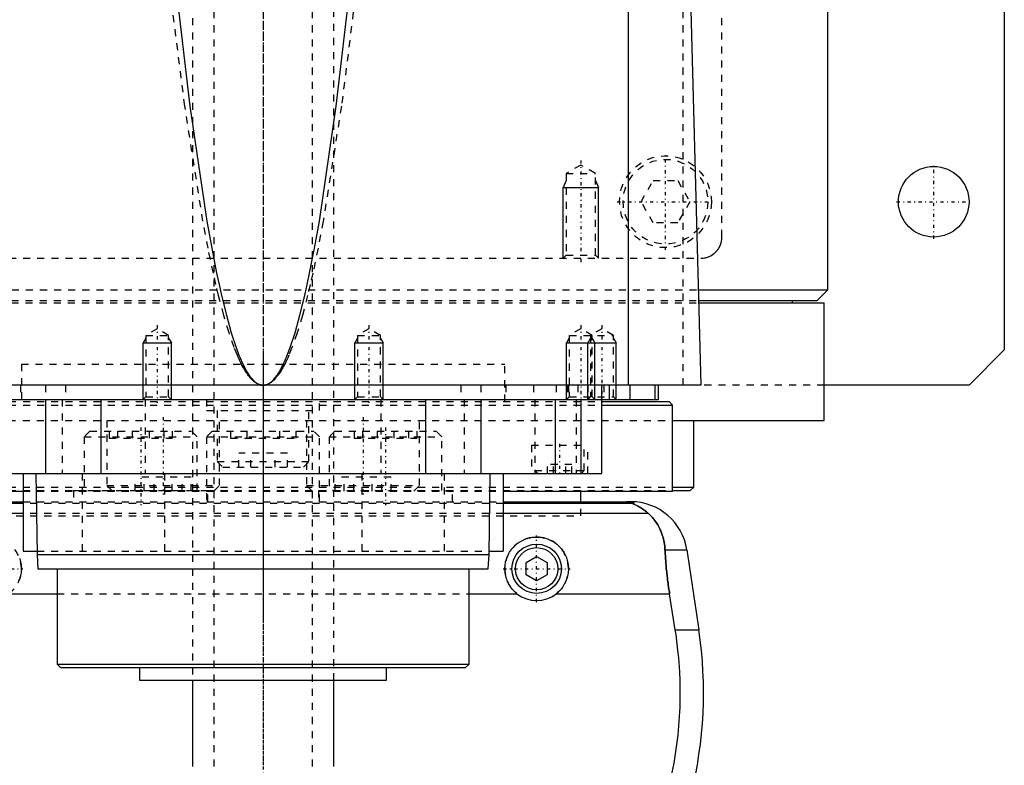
# Model space of a CAD drawing. Extents: x -105 to 105, y -97 to 359.
# Tile 4 of 9: x -34 to 105, y -37 to 68. Entities that reach past the tile are written whole.
import ezdxf

# ---------------------------------------------------------------- set-up
doc = ezdxf.new("R2010")
doc.units = 0
doc.linetypes.add('CENTER', pattern=[1.5, 0.45, -0.5, 0.05, -0.5])
doc.linetypes.add('DASHED', pattern=[2, 1, -1])
for name, color, linetype in [('AM_0', 7, 'CONTINUOUS'), ('AM_10', 7, 'CONTINUOUS'), ('AM_3', 7, 'DASHED'), ('AM_7', 7, 'CENTER')]:
    doc.layers.add(name, color=color, linetype=linetype)

msp = doc.modelspace()

# ---------------------------------------------------------------- linework, layer by layer
at = {"layer": 'AM_0', "color": 7, "linetype": 'CONTINUOUS'}
for p, q in [((105, 311.5), (105, 21.5)), ((80, 30), (80, 291.5)), ((51.74, 16.5), (51.74, 77.05)), ((60.5, 73.35), (62, 16.5)), ((61.61, 30), (80, 30)), ((78.5, 28.5), (80, 30)), ((61.65, 28.5), (78.5, 28.5)), ((61.66, 28.2), (79.5, 28.2)), ((75, 28.2), (75, 28.5)), ((79.5, 11.5), (79.5, 28.2)), ((105, 21.5), (100, 16.5)), ((62, 16.5), (-62, 16.5)), ((48, 4), (48, 16.5)), ((49, 16.5), (49, 14.5)), ((52, 14.5), (52, 16.5)), ((55.47, 16.5), (55.47, 14.5)), ((56, 14.5), (56, 16.5)), ((100, 16.5), (79.5, 16.5)), ((-56, 14.5), (56, 14.5)), ((-30.85, 14.5), (-30.85, 4)), ((-23, 14.5), (-23, 4)), ((-13, 14.5), (-13, 14.5)), ((0, 14.5), (0, 4)), ((13, 14.5), (13, 14.5)), ((23, 14.5), (23, 4)), ((30.85, 14.5), (30.85, 4)), ((41.36, 14.5), (41.36, 4)), ((45, 14.5), (45, 4)), ((48.01, 14.2), (57.5, 14.2)), ((58, 13.7), (57.5, 14.2)), ((48.01, 13.7), (58, 13.7)), ((58, 1.5), (58, 13.7)), ((58.06, 11.5), (79.5, 11.5)), ((61, 2.08), (61, 11.5)), ((-48, 4), (48, 4)), ((-34, 4), (-34, -7)), ((-32.18, 4), (-32, -7.5)), ((32, -7.5), (32.18, 4)), ((34, 4), (34, -7)), ((-58, 1.5), (-34.04, 1.5)), ((34.04, 1.5), (58, 1.5)), ((45, 0), (45, 1.5)), ((58.02, 1.58), (60.5, 1.58)), ((58.04, 2.08), (61, 2.08)), ((60.5, 1.58), (61, 2.08)), ((-52.11, 0), (-34, 0)), ((34, 0), (52.11, 0)), ((-34, -0.25), (-52.38, -0.25)), ((52.38, -0.25), (34, -0.25)), ((-34, -1.69), (-54.6, -1.69)), ((54.6, -1.69), (34, -1.69)), ((56.93, -6.81), (60.02, -6.81)), ((60.02, -6.81), (61.72, -18.16)), ((-34, -7), (-32.01, -7)), ((-32, -7.5), (-31.9, -9.5)), ((-32, -7.5), (32, -7.5)), ((31.9, -9.5), (32, -7.5)), ((32.01, -7), (34, -7)), ((37.25, -8.63), (38.75, -7.77)), ((38.75, -7.77), (40.25, -8.63)), ((-31.9, -9.5), (31.9, -9.5)), ((-29.18, -9.5), (-29.18, -23)), ((29.18, -23), (29.18, -9.5)), ((37.25, -10.37), (37.25, -8.63)), ((40.25, -8.63), (40.25, -10.37)), ((38.75, -11.23), (37.25, -10.37)), ((40.25, -10.37), (38.75, -11.23)), ((-35.96, -13.03), (-29.18, -13.03)), ((29.18, -13.03), (35.96, -13.03)), ((41.54, -13.03), (57.58, -13.03)), ((58.39, -18.16), (57.58, -13.03)), ((58.39, -18.16), (61.72, -18.16)), ((-29.18, -23), (-28.68, -23.5)), ((-29.18, -23), (29.18, -23)), ((-28.68, -23.5), (28.68, -23.5)), ((-17.5, -23.5), (-17.5, -25.3)), ((17.5, -25.3), (17.5, -23.5)), ((28.68, -23.5), (29.18, -23)), ((-17.5, -25.3), (17.5, -25.3)), ((-10, -25.3), (-10, -37.5)), ((10, -37.5), (10, -25.3))]:
    msp.add_line(p, q, dxfattribs=at)
for points in [[(-12.4, 73.35, 0), (-10.36, 56.04, 0), (-7.97, 39.77, 0), (-7.28, 35.91, 0), (-6.59, 32.39, 0), (-6.24, 30.76, 0), (-5.9, 29.22, 0), (-5.21, 26.41, 0), (-4.52, 23.94, 0), (-3.82, 21.83, 0), (-3.42, 20.76, 0), (-3.3, 20.48, 0), (-3.19, 20.2, 0), (-3.13, 20.07, 0), (-3.07, 19.94, 0), (-2.95, 19.68, 0), (-2.84, 19.44, 0), (-2.72, 19.2, 0), (-2.61, 18.98, 0), (-2.49, 18.76, 0), (-2.43, 18.66, 0), (-2.38, 18.56, 0), (-2.26, 18.36, 0), (-2.14, 18.18, 0), (-2.09, 18.09, 0), (-2.03, 18, 0), (-1.91, 17.83, 0), (-1.8, 17.68, 0), (-1.74, 17.6, 0), (-1.68, 17.53, 0), (-1.56, 17.39, 0), (-1.45, 17.27, 0), (-1.33, 17.15, 0), (-1.22, 17.04, 0), (-1.1, 16.94, 0), (-1.04, 16.9, 0), (-0.99, 16.85, 0), (-0.87, 16.78, 0), (-0.75, 16.71, 0), (-0.64, 16.65, 0), (-0.57, 16.62, 0), (-0.55, 16.61, 0), (-0.53, 16.6, 0), (-0.52, 16.6, 0), (-0.51, 16.6, 0), (-0.49, 16.59, 0), (-0.47, 16.58, 0), (-0.45, 16.58, 0), (-0.43, 16.57, 0), (-0.42, 16.56, 0), (-0.41, 16.56, 0), (-0.4, 16.56, 0), (-0.38, 16.55, 0), (-0.36, 16.55, 0), (-0.35, 16.54, 0), (-0.34, 16.54, 0), (-0.32, 16.54, 0), (-0.3, 16.53, 0), (-0.29, 16.53, 0), (-0.28, 16.53, 0), (-0.26, 16.52, 0), (-0.24, 16.52, 0), (-0.22, 16.52, 0), (-0.2, 16.51, 0), (-0.18, 16.51, 0), (-0.17, 16.51, 0), (-0.16, 16.51, 0), (-0.14, 16.51, 0), (-0.13, 16.51, 0), (-0.11, 16.5, 0), (-0.09, 16.5, 0), (-0.07, 16.5, 0), (-0.06, 16.5, 0), (-0.05, 16.5, 0), (-0.03, 16.5, 0), (-0.01, 16.5, 0), (0, 16.5, 0)], [(0, 16.5, 0), (0.01, 16.5, 0), (0.03, 16.5, 0), (0.05, 16.5, 0), (0.06, 16.5, 0), (0.07, 16.5, 0), (0.09, 16.5, 0), (0.11, 16.5, 0), (0.13, 16.51, 0), (0.14, 16.51, 0), (0.16, 16.51, 0), (0.17, 16.51, 0), (0.18, 16.51, 0), (0.2, 16.51, 0), (0.22, 16.52, 0), (0.24, 16.52, 0), (0.26, 16.52, 0), (0.28, 16.53, 0), (0.29, 16.53, 0), (0.3, 16.53, 0), (0.32, 16.54, 0), (0.34, 16.54, 0), (0.35, 16.54, 0), (0.36, 16.55, 0), (0.38, 16.55, 0), (0.4, 16.56, 0), (0.41, 16.56, 0), (0.42, 16.56, 0), (0.43, 16.57, 0), (0.45, 16.58, 0), (0.47, 16.58, 0), (0.49, 16.59, 0), (0.51, 16.6, 0), (0.52, 16.6, 0), (0.53, 16.6, 0), (0.55, 16.61, 0), (0.57, 16.62, 0), (0.59, 16.63, 0), (0.61, 16.63, 0), (0.63, 16.64, 0), (0.64, 16.65, 0), (0.65, 16.65, 0), (0.67, 16.66, 0), (0.69, 16.67, 0), (0.75, 16.71, 0), (0.87, 16.78, 0), (0.99, 16.85, 0), (1.04, 16.9, 0), (1.1, 16.94, 0), (1.22, 17.04, 0), (1.33, 17.15, 0), (1.45, 17.27, 0), (1.56, 17.39, 0), (1.68, 17.53, 0), (1.74, 17.6, 0), (1.8, 17.68, 0), (1.91, 17.83, 0), (2.03, 18, 0), (2.09, 18.09, 0), (2.14, 18.18, 0), (2.26, 18.36, 0), (2.38, 18.56, 0), (2.43, 18.66, 0), (2.49, 18.76, 0), (2.61, 18.98, 0), (2.72, 19.2, 0), (2.84, 19.44, 0), (2.95, 19.68, 0), (3.07, 19.94, 0), (3.13, 20.07, 0), (3.19, 20.2, 0), (3.3, 20.48, 0), (3.42, 20.76, 0), (3.82, 21.83, 0), (4.52, 23.94, 0), (5.21, 26.41, 0), (5.9, 29.22, 0), (6.24, 30.76, 0), (6.59, 32.39, 0), (7.28, 35.91, 0), (7.97, 39.77, 0), (10.36, 56.04, 0), (12.4, 73.35, 0)], [(52.38, -0.25, 0), (52.39, -0.25, 0), (52.41, -0.23, 0), (52.43, -0.22, 0), (52.44, -0.21, 0), (52.44, -0.2, 0), (52.45, -0.19, 0), (52.45, -0.17, 0), (52.45, -0.16, 0), (52.45, -0.14, 0), (52.43, -0.13, 0), (52.42, -0.12, 0), (52.41, -0.11, 0), (52.39, -0.1, 0), (52.35, -0.08, 0), (52.3, -0.07, 0), (52.23, -0.05, 0), (52.19, -0.04, 0), (52.17, -0.04, 0), (52.16, -0.04, 0), (52.15, -0.04, 0), (52.15, -0.04, 0), (52.13, -0.04, 0), (52.11, -0.03, 0), (52.1, -0.03, 0), (52.1, -0.03, 0), (52.08, -0.03, 0), (52.06, -0.03, 0), (52.05, -0.03, 0), (52.04, -0.02, 0), (52.01, -0.02, 0), (51.99, -0.02, 0), (51.96, -0.02, 0), (51.93, -0.01, 0), (51.91, -0.01, 0), (51.89, -0.01, 0), (51.87, -0.01, 0), (51.84, -0.01, 0), (51.82, -0.01, 0), (51.82, -0.01, 0), (51.81, -0.01, 0), (51.81, -0.01, 0), (51.8, -0.01, 0), (51.8, -0.01, 0), (51.79, -0.01, 0), (51.78, -0.01, 0), (51.78, -0.01, 0), (51.77, -0.01, 0), (51.77, -0.01, 0), (51.76, -0.01, 0), (51.76, 0, 0), (51.75, 0, 0), (51.74, 0, 0), (51.73, 0, 0), (51.73, 0, 0), (51.72, 0, 0), (51.72, 0, 0), (51.71, 0, 0), (51.7, 0, 0), (51.7, 0, 0), (51.69, 0, 0), (51.68, 0, 0), (51.68, 0, 0), (51.67, 0, 0), (51.67, 0, 0), (51.66, 0, 0), (51.65, 0, 0), (51.65, 0, 0), (51.64, 0, 0), (51.63, 0, 0), (51.63, 0, 0), (51.62, 0, 0), (51.61, 0, 0), (51.6, 0, 0), (51.6, 0, 0), (51.59, 0, 0), (51.58, 0, 0), (51.57, 0, 0), (51.57, 0, 0), (51.56, 0, 0), (51.55, 0, 0), (51.54, 0, 0), (51.53, 0, 0), (51.53, 0, 0), (51.52, 0, 0), (51.52, 0, 0), (51.51, 0, 0), (51.5, 0, 0), (51.49, 0, 0)], [(54.6, -1.69, 0), (54.51, -1.61, 0), (54.32, -1.45, 0), (54.14, -1.31, 0), (54.06, -1.24, 0), (53.97, -1.17, 0), (53.8, -1.05, 0), (53.63, -0.94, 0), (53.48, -0.84, 0), (53.33, -0.75, 0), (53.18, -0.67, 0), (53.12, -0.63, 0), (53.05, -0.59, 0), (52.93, -0.53, 0), (52.81, -0.48, 0), (52.7, -0.42, 0), (52.64, -0.4, 0), (52.63, -0.39, 0), (52.61, -0.38, 0), (52.6, -0.38, 0), (52.6, -0.37, 0), (52.58, -0.37, 0), (52.57, -0.36, 0), (52.55, -0.35, 0), (52.54, -0.35, 0), (52.52, -0.34, 0), (52.52, -0.34, 0), (52.51, -0.33, 0), (52.5, -0.33, 0), (52.48, -0.32, 0), (52.48, -0.32, 0), (52.47, -0.32, 0), (52.46, -0.31, 0), (52.45, -0.31, 0), (52.44, -0.3, 0), (52.44, -0.3, 0), (52.43, -0.3, 0), (52.42, -0.29, 0), (52.41, -0.29, 0), (52.4, -0.28, 0), (52.4, -0.28, 0), (52.39, -0.28, 0), (52.39, -0.28, 0), (52.39, -0.27, 0), (52.38, -0.27, 0), (52.38, -0.27, 0), (52.38, -0.26, 0), (52.38, -0.26, 0), (52.38, -0.26, 0), (52.38, -0.26, 0), (52.38, -0.26, 0), (52.38, -0.25, 0), (52.38, -0.25, 0)], [(56.93, -6.81, 0), (56.92, -6.65, 0), (56.89, -6.32, 0), (56.85, -5.99, 0), (56.82, -5.83, 0), (56.8, -5.66, 0), (56.73, -5.34, 0), (56.65, -5.03, 0), (56.55, -4.72, 0), (56.45, -4.42, 0), (56.33, -4.12, 0), (56.27, -3.97, 0), (56.2, -3.83, 0), (56.06, -3.55, 0), (55.9, -3.27, 0), (55.73, -3, 0), (55.55, -2.74, 0), (55.36, -2.49, 0), (55.26, -2.37, 0), (55.16, -2.25, 0), (54.94, -2.02, 0), (54.72, -1.8, 0), (54.6, -1.69, 0)], [(35.96, -13.03, 0), (35.88, -12.97, 0), (35.73, -12.83, 0), (35.58, -12.69, 0), (35.51, -12.62, 0), (35.44, -12.55, 0), (35.3, -12.39, 0), (35.17, -12.23, 0), (35.05, -12.06, 0), (34.93, -11.89, 0), (34.83, -11.7, 0), (34.78, -11.61, 0), (34.73, -11.52, 0), (34.64, -11.32, 0), (34.55, -11.13, 0), (34.48, -10.93, 0), (34.42, -10.73, 0), (34.37, -10.52, 0), (34.35, -10.42, 0), (34.32, -10.32, 0), (34.29, -10.11, 0), (34.27, -9.91, 0), (34.26, -9.81, 0), (34.25, -9.71, 0), (34.25, -9.51, 0), (34.25, -9.31, 0), (34.26, -9.21, 0), (34.27, -9.11, 0), (34.29, -8.91, 0), (34.32, -8.7, 0), (34.36, -8.5, 0), (34.41, -8.3, 0), (34.47, -8.1, 0), (34.51, -8.01, 0), (34.54, -7.91, 0), (34.62, -7.72, 0), (34.7, -7.53, 0), (34.8, -7.34, 0), (34.9, -7.17, 0), (35.01, -6.99, 0), (35.07, -6.91, 0), (35.13, -6.83, 0), (35.25, -6.67, 0), (35.38, -6.52, 0), (35.52, -6.37, 0), (35.66, -6.23, 0), (35.8, -6.1, 0), (35.88, -6.03, 0), (35.96, -5.97, 0), (36.12, -5.85, 0), (36.29, -5.73, 0), (36.47, -5.62, 0), (36.65, -5.52, 0), (36.83, -5.43, 0), (36.93, -5.38, 0), (37.03, -5.34, 0), (37.22, -5.27, 0), (37.42, -5.2, 0), (37.63, -5.14, 0), (37.83, -5.1, 0), (38.04, -5.06, 0), (38.14, -5.04, 0), (38.24, -5.03, 0), (38.45, -5.01, 0), (38.65, -5, 0), (38.75, -5, 0), (38.85, -5, 0), (39.05, -5.01, 0), (39.26, -5.03, 0), (39.36, -5.04, 0), (39.46, -5.06, 0), (39.67, -5.1, 0), (39.87, -5.14, 0), (40.08, -5.2, 0), (40.28, -5.27, 0), (40.47, -5.34, 0), (40.57, -5.38, 0), (40.67, -5.43, 0), (40.85, -5.52, 0), (41.03, -5.62, 0), (41.21, -5.73, 0), (41.38, -5.85, 0), (41.54, -5.97, 0), (41.62, -6.03, 0), (41.7, -6.1, 0), (41.84, -6.23, 0), (41.98, -6.37, 0), (42.12, -6.52, 0), (42.25, -6.67, 0), (42.37, -6.83, 0), (42.43, -6.91, 0), (42.49, -6.99, 0), (42.6, -7.17, 0), (42.7, -7.34, 0), (42.8, -7.53, 0), (42.88, -7.72, 0), (42.96, -7.91, 0), (42.99, -8.01, 0), (43.03, -8.1, 0), (43.09, -8.3, 0), (43.14, -8.5, 0), (43.18, -8.7, 0), (43.21, -8.91, 0), (43.23, -9.11, 0), (43.24, -9.21, 0), (43.25, -9.31, 0), (43.25, -9.51, 0), (43.25, -9.71, 0), (43.24, -9.81, 0), (43.23, -9.91, 0), (43.21, -10.11, 0), (43.18, -10.32, 0), (43.15, -10.42, 0), (43.13, -10.52, 0), (43.08, -10.73, 0), (43.02, -10.93, 0), (42.95, -11.13, 0), (42.86, -11.32, 0), (42.77, -11.52, 0), (42.72, -11.61, 0), (42.67, -11.7, 0), (42.57, -11.89, 0), (42.45, -12.06, 0), (42.33, -12.23, 0), (42.2, -12.39, 0), (42.06, -12.55, 0), (41.99, -12.62, 0), (41.92, -12.69, 0), (41.77, -12.83, 0), (41.62, -12.97, 0), (41.54, -13.03, 0)], [(57.58, -13.03, 0), (57.55, -12.86, 0), (57.5, -12.52, 0), (57.45, -12.18, 0), (57.43, -12.01, 0), (57.4, -11.84, 0), (57.36, -11.5, 0), (57.31, -11.15, 0), (57.27, -10.81, 0), (57.23, -10.46, 0), (57.19, -10.12, 0), (57.17, -9.94, 0), (57.15, -9.77, 0), (57.12, -9.42, 0), (57.09, -9.07, 0), (57.06, -8.72, 0), (57.03, -8.37, 0), (57, -8.03, 0), (56.99, -7.85, 0), (56.98, -7.68, 0), (56.96, -7.33, 0), (56.94, -6.99, 0), (56.93, -6.81, 0)], [(-34.51, -8.01, 0), (-34.47, -8.1, 0), (-34.41, -8.3, 0), (-34.36, -8.5, 0), (-34.32, -8.7, 0), (-34.29, -8.91, 0), (-34.27, -9.11, 0), (-34.26, -9.21, 0), (-34.25, -9.31, 0), (-34.25, -9.51, 0), (-34.25, -9.71, 0), (-34.26, -9.81, 0), (-34.27, -9.91, 0), (-34.29, -10.11, 0), (-34.32, -10.32, 0), (-34.35, -10.42, 0), (-34.37, -10.52, 0), (-34.42, -10.73, 0), (-34.48, -10.93, 0), (-34.55, -11.13, 0)], [(57.2, -41.62, 0), (57.37, -40.98, 0), (57.68, -39.69, 0), (57.96, -38.38, 0), (58.09, -37.72, 0), (58.21, -37.05, 0), (58.43, -35.73, 0), (58.62, -34.4, 0), (58.78, -33.07, 0), (58.9, -31.75, 0), (58.99, -30.44, 0), (59.03, -29.79, 0), (59.06, -29.15, 0), (59.09, -27.88, 0), (59.09, -26.64, 0), (59.07, -25.38, 0), (59.02, -24.1, 0), (58.94, -22.8, 0), (58.88, -22.14, 0), (58.82, -21.48, 0), (58.67, -20.16, 0), (58.5, -18.82, 0), (58.39, -18.16, 0)]]:
    msp.add_polyline3d(points, dxfattribs=at)
for centre, radius in [((95, 42.5), 5), ((38.75, -9.5), 3.5), ((38.75, -9.5), 3)]:
    msp.add_circle(centre, radius, dxfattribs=at)
for centre, radius, start, end in [((52.11, -8), 8, 8.533, 90), ((38.75, -9.5), 4.5, 231.7104, 308.2896), ((2.39, -27.06), 60, 345.9622, 8.533)]:
    msp.add_arc(centre, radius, start, end, dxfattribs=at)
at = {"layer": 'AM_10', "color": 7, "linetype": 'CONTINUOUS'}
for p, q in [((42.93, 45.5), (42.5, 44.5)), ((47.07, 45.5), (47.5, 44.5)), ((42.5, 34.5), (42.5, 44.5)), ((42.5, 44.5), (47.5, 44.5)), ((47.5, 34.5), (47.5, 44.5)), ((-16.62, 23.16), (-17, 22.5)), ((-17, 14.5), (-17, 22.5)), ((-17, 22.5), (-13, 22.5)), ((-13.38, 23.16), (-13, 22.5)), ((-13, 14.5), (-13, 22.5)), ((13.38, 23.16), (13, 22.5)), ((13, 14.5), (13, 22.5)), ((13, 22.5), (17, 22.5)), ((16.62, 23.16), (17, 22.5)), ((17, 14.5), (17, 22.5)), ((43.38, 23.16), (43, 22.5)), ((43, 14.5), (43, 22.5)), ((43, 22.5), (50, 22.5)), ((46.38, 23.16), (46, 22.5)), ((46, 14.5), (46, 22.5)), ((46.62, 23.16), (47, 22.5)), ((47, 14.5), (47, 22.5)), ((49.62, 23.16), (50, 22.5)), ((50, 14.5), (50, 22.5))]:
    msp.add_line(p, q, dxfattribs=at)
at = {"layer": 'AM_3', "color": 6, "linetype": 'DASHED'}
for p, q in [((-7, 307.5), (-7, -77.5)), ((7, -77.5), (7, 307.5)), ((65, 37.5), (65, 292.5)), ((-10, 212.5), (-10, -25.3)), ((10, -25.3), (10, 212.5)), ((59.5, 16.5), (59.5, 75.49)), ((45, 47.69), (42.93, 46.5)), ((47.07, 46.5), (45, 47.69)), ((42.93, 46.5), (42.93, 34.93)), ((42.93, 46.5), (47.07, 46.5)), ((47.07, 34.93), (47.07, 46.5)), ((53.54, 42.5), (55.27, 45.5)), ((55.27, 45.5), (58.73, 45.5)), ((58.73, 45.5), (60.46, 42.5)), ((55.27, 39.5), (53.54, 42.5)), ((60.46, 42.5), (58.73, 39.5)), ((58.73, 39.5), (55.27, 39.5)), ((42.93, 34.93), (42.5, 34.5)), ((42.93, 34.93), (47.07, 34.93)), ((47.5, 34.5), (47.07, 34.93)), ((-62, 34.5), (62, 34.5)), ((-61.61, 30), (61.61, 30)), ((-61.66, 28.2), (61.66, 28.2)), ((-61.65, 28.5), (61.65, 28.5)), ((-15, 24.5), (-16.62, 23.56)), ((-13.38, 23.56), (-15, 24.5)), ((15, 24.5), (13.38, 23.56)), ((16.62, 23.56), (15, 24.5)), ((45, 24.5), (43.38, 23.56)), ((46.62, 23.56), (45, 24.5)), ((48, 24.5), (46.38, 23.56)), ((49.62, 23.56), (48, 24.5)), ((-16.62, 23.56), (-16.62, 14.88)), ((-16.62, 23.56), (-13.38, 23.56)), ((-13.38, 14.88), (-13.38, 23.56)), ((13.38, 23.56), (13.38, 14.88)), ((13.38, 23.56), (16.62, 23.56)), ((16.62, 14.88), (16.62, 23.56)), ((43.38, 23.56), (43.38, 14.88)), ((43.38, 23.56), (49.62, 23.56)), ((46.38, 23.56), (46.38, 14.88)), ((46.62, 14.88), (46.62, 23.56)), ((49.62, 14.88), (49.62, 23.56)), ((-34.25, 19.5), (34.25, 19.5)), ((-34.25, 19.5), (-34.25, 14.2)), ((-34.25, 19.5), (0, 19.5)), ((34.25, 14.2), (34.25, 19.5)), ((79.5, 16.5), (-79.5, 16.5)), ((-34.38, 16.5), (-34.38, 14.5)), ((-30.84, 16.5), (-30.84, 14.5)), ((-28, 16.5), (-28, 14.5)), ((28, 16.5), (28, 14.5)), ((30.84, 16.5), (30.84, 14.5)), ((34.38, 16.5), (34.38, 14.5)), ((38.29, 16.5), (38.29, 14.5)), ((41.5, 16.5), (41.5, 14.5)), ((43.09, 16.5), (43.09, 14.5)), ((43.24, 16.5), (43.24, 14.5)), ((44.59, 16.5), (44.59, 14.5)), ((46, 16.5), (46, 14.5)), ((48.25, 16.5), (48.25, 14.5)), ((-48.01, 14.2), (48.01, 14.2)), ((-28.48, 14.5), (-28.48, 4)), ((-16.62, 14.88), (-17, 14.5)), ((-16.7, 14.5), (-16.7, 4)), ((-16.62, 14.88), (-13.38, 14.88)), ((-13, 14.5), (-13.38, 14.88)), ((-8, 14.5), (-8, 12.9)), ((8, 12.9), (8, 14.5)), ((13.38, 14.88), (13, 14.5)), ((13.38, 14.88), (16.62, 14.88)), ((17, 14.5), (16.62, 14.88)), ((16.7, 14.5), (16.7, 4)), ((28.48, 14.5), (28.48, 4)), ((38.5, 14.5), (38.5, 4)), ((43.38, 14.88), (43, 14.5)), ((43.38, 14.88), (49.62, 14.88)), ((44.34, 14.5), (44.34, 4)), ((46.38, 14.88), (46, 14.5)), ((47, 14.5), (46.62, 14.88)), ((50, 14.5), (49.62, 14.88)), ((-48.01, 13.7), (48.01, 13.7)), ((-8, 12.9), (8, 12.9)), ((-6.5, 12.9), (-6.5, 5.7)), ((6.5, 5.7), (6.5, 12.9)), ((-58.06, 11.5), (58.06, 11.5)), ((-22.16, 11.5), (-22.16, 2.3)), ((-6.16, 2.3), (-6.16, 11.5)), ((6.16, 11.5), (6.16, 2.3)), ((22.16, 2.3), (22.16, 11.5)), ((-24.54, 10), (-25.34, 9.2)), ((-24.54, 10), (-10.14, 10)), ((-21.8, 10), (-21.8, 9)), ((-20.61, 10), (-20.61, 9)), ((-18.54, 10), (-18.54, 9)), ((-16.15, 10), (-16.15, 9)), ((-14.07, 10), (-14.07, 9)), ((-12.88, 10), (-12.88, 9)), ((-9.34, 9.2), (-10.14, 10)), ((-7.2, 10), (-8, 9.2)), ((-7.2, 10), (7.2, 10)), ((-4.62, 10), (-4.62, 9)), ((-2.31, 10), (-2.31, 9)), ((2.31, 10), (2.31, 9)), ((4.62, 10), (4.62, 9)), ((8, 9.2), (7.2, 10)), ((10.14, 10), (9.34, 9.2)), ((10.14, 10), (24.54, 10)), ((12.88, 10), (12.88, 9)), ((14.07, 10), (14.07, 9)), ((16.15, 10), (16.15, 9)), ((18.54, 10), (18.54, 9)), ((20.61, 10), (20.61, 9)), ((21.8, 10), (21.8, 9)), ((25.34, 9.2), (24.54, 10)), ((-25.34, 9.2), (-25.34, 1.6)), ((-25.34, 9.2), (-9.34, 9.2)), ((-21.8, 9), (-12.88, 9)), ((-9.34, 1.6), (-9.34, 9.2)), ((-8, 9.2), (-8, 0)), ((-8, 9.2), (8, 9.2)), ((-4.62, 9), (4.62, 9)), ((8, 0), (8, 9.2)), ((9.34, 9.2), (9.34, 1.6)), ((9.34, 9.2), (25.34, 9.2)), ((12.88, 9), (21.8, 9)), ((25.34, 1.6), (25.34, 9.2)), ((38, 8), (38, 4)), ((38, 8), (46, 8)), ((45.5, 4.4), (45.5, 8)), ((46, 4), (46, 8)), ((-6.5, 5.7), (-5.7, 4.9)), ((-6.5, 5.7), (6.5, 5.7)), ((-3.46, 4.9), (-3.46, 6.9)), ((3.46, 6.9), (-3.46, 6.9)), ((-1.73, 4.9), (-1.73, 6.9)), ((1.73, 4.9), (1.73, 6.9)), ((3.46, 4.9), (3.46, 6.9)), ((5.7, 4.9), (6.5, 5.7)), ((-5.7, 4.9), (5.7, 4.9)), ((38.5, 4.4), (38.9, 4)), ((38.5, 4.4), (45.5, 4.4)), ((40.27, 4), (40.27, 5.25)), ((43.73, 5.25), (40.27, 5.25)), ((41.13, 4), (41.13, 5.25)), ((42.87, 4), (42.87, 5.25)), ((43.73, 4), (43.73, 5.25)), ((45.1, 4), (45.5, 4.4)), ((-25.65, 4), (-25.65, -7)), ((-18.12, 1.5), (-18.12, 3.5)), ((-10.19, 3.5), (-18.12, 3.5)), ((-16.83, 1.5), (-16.83, 3.5)), ((-15.44, 1.5), (-15.44, 3.5)), ((-13.98, 4), (-13.98, -7)), ((-12.87, 1.5), (-12.87, 3.5)), ((-11.48, 1.5), (-11.48, 3.5)), ((-10.19, 1.5), (-10.19, 3.5)), ((10.19, 1.5), (10.19, 3.5)), ((18.12, 3.5), (10.19, 3.5)), ((11.48, 1.5), (11.48, 3.5)), ((12.87, 1.5), (12.87, 3.5)), ((13.98, 4), (13.98, -7)), ((15.44, 1.5), (15.44, 3.5)), ((16.83, 1.5), (16.83, 3.5)), ((18.12, 1.5), (18.12, 3.5)), ((25.65, 4), (25.65, -7)), ((-58.04, 2.08), (58.04, 2.08)), ((-58.02, 1.58), (58.02, 1.58)), ((-34.04, 1.5), (34.04, 1.5)), ((-26.84, 1.6), (-26.84, 0)), ((-26.84, 1.6), (-7.84, 1.6)), ((-22.16, 2.3), (-21.36, 1.5)), ((-22.16, 2.3), (-6.16, 2.3)), ((-17.73, 1.5), (-17.73, 1.6)), ((-12.26, 1.6), (-12.26, 1.5)), ((-7.84, 0), (-7.84, 1.6)), ((-6.96, 1.5), (-6.16, 2.3)), ((6.16, 2.3), (6.96, 1.5)), ((6.16, 2.3), (22.16, 2.3)), ((7.84, 1.6), (7.84, 0)), ((7.84, 1.6), (26.84, 1.6)), ((12.26, 1.5), (12.26, 1.6)), ((17.73, 1.6), (17.73, 1.5)), ((21.36, 1.5), (22.16, 2.3)), ((26.84, 0), (26.84, 1.6)), ((45, 1.5), (45, 1.58)), ((-34, 0), (34, 0)), ((45, -2), (45, 0)), ((34, -0.25), (-34, -0.25)), ((-45, -2), (45, -2)), ((-45, -2), (45, -2)), ((34, -1.69), (-34, -1.69)), ((-32.01, -7), (32.01, -7)), ((-29.18, -13.03), (29.18, -13.03))]:
    msp.add_line(p, q, dxfattribs=at)
for points in [[(0, 16.5, 0), (-0.01, 16.5, 0), (-0.03, 16.5, 0), (-0.05, 16.5, 0), (-0.06, 16.5, 0), (-0.07, 16.5, 0), (-0.09, 16.5, 0), (-0.11, 16.5, 0), (-0.13, 16.51, 0), (-0.15, 16.51, 0), (-0.18, 16.51, 0), (-0.19, 16.51, 0), (-0.2, 16.51, 0), (-0.22, 16.51, 0), (-0.24, 16.52, 0), (-0.26, 16.52, 0), (-0.28, 16.52, 0), (-0.3, 16.53, 0), (-0.31, 16.53, 0), (-0.32, 16.53, 0), (-0.34, 16.54, 0), (-0.36, 16.54, 0), (-0.37, 16.54, 0), (-0.38, 16.55, 0), (-0.4, 16.55, 0), (-0.42, 16.56, 0), (-0.43, 16.56, 0), (-0.44, 16.56, 0), (-0.46, 16.57, 0), (-0.49, 16.58, 0), (-0.51, 16.58, 0), (-0.53, 16.59, 0), (-0.55, 16.6, 0), (-0.56, 16.6, 0), (-0.57, 16.6, 0), (-0.59, 16.61, 0), (-0.61, 16.62, 0), (-0.68, 16.65, 0), (-0.81, 16.71, 0), (-0.93, 16.78, 0), (-1.05, 16.85, 0), (-1.12, 16.9, 0), (-1.18, 16.94, 0), (-1.3, 17.04, 0), (-1.43, 17.15, 0), (-1.55, 17.26, 0), (-1.67, 17.39, 0), (-1.8, 17.53, 0), (-1.86, 17.6, 0), (-1.92, 17.68, 0), (-2.05, 17.83, 0), (-2.17, 18, 0), (-2.23, 18.09, 0), (-2.29, 18.17, 0), (-2.42, 18.36, 0), (-2.54, 18.56, 0), (-2.6, 18.66, 0), (-2.66, 18.76, 0), (-2.79, 18.98, 0), (-2.91, 19.2, 0), (-3.04, 19.44, 0), (-3.16, 19.68, 0), (-3.28, 19.94, 0), (-3.35, 20.07, 0), (-3.41, 20.2, 0), (-3.53, 20.47, 0), (-3.65, 20.76, 0), (-4.09, 21.83, 0), (-4.83, 23.94, 0), (-5.57, 26.4, 0), (-6.31, 29.22, 0), (-6.68, 30.76, 0), (-7.05, 32.38, 0), (-7.79, 35.9, 0), (-8.52, 39.76, 0), (-11.09, 56.03, 0), (-13.28, 73.35, 0)], [(13.28, 73.35, 0), (11.09, 56.03, 0), (8.52, 39.76, 0), (7.79, 35.9, 0), (7.05, 32.38, 0), (6.68, 30.76, 0), (6.31, 29.22, 0), (5.57, 26.4, 0), (4.83, 23.94, 0), (4.09, 21.83, 0), (3.65, 20.76, 0), (3.53, 20.47, 0), (3.41, 20.2, 0), (3.35, 20.07, 0), (3.28, 19.94, 0), (3.16, 19.68, 0), (3.04, 19.44, 0), (2.91, 19.2, 0), (2.79, 18.98, 0), (2.66, 18.76, 0), (2.6, 18.66, 0), (2.54, 18.56, 0), (2.42, 18.36, 0), (2.29, 18.17, 0), (2.23, 18.09, 0), (2.17, 18, 0), (2.05, 17.83, 0), (1.92, 17.68, 0), (1.86, 17.6, 0), (1.8, 17.53, 0), (1.67, 17.39, 0), (1.55, 17.26, 0), (1.43, 17.15, 0), (1.3, 17.04, 0), (1.18, 16.94, 0), (1.12, 16.9, 0), (1.05, 16.85, 0), (0.93, 16.78, 0), (0.81, 16.71, 0), (0.68, 16.65, 0), (0.56, 16.6, 0), (0.49, 16.58, 0), (0.46, 16.57, 0), (0.44, 16.56, 0), (0.43, 16.56, 0), (0.42, 16.56, 0), (0.4, 16.55, 0), (0.38, 16.55, 0), (0.37, 16.54, 0), (0.36, 16.54, 0), (0.34, 16.54, 0), (0.32, 16.53, 0), (0.31, 16.53, 0), (0.3, 16.53, 0), (0.28, 16.52, 0), (0.26, 16.52, 0), (0.24, 16.52, 0), (0.22, 16.51, 0), (0.2, 16.51, 0), (0.19, 16.51, 0), (0.18, 16.51, 0), (0.15, 16.51, 0), (0.13, 16.51, 0), (0.11, 16.5, 0), (0.09, 16.5, 0), (0.07, 16.5, 0), (0.06, 16.5, 0), (0.05, 16.5, 0), (0.03, 16.5, 0), (0.01, 16.5, 0), (0, 16.5, 0)], [(62, 34.5, 0), (62.11, 34.5, 0), (62.32, 34.52, 0), (62.54, 34.55, 0), (62.65, 34.57, 0), (62.76, 34.6, 0), (62.98, 34.67, 0), (63.2, 34.75, 0), (63.41, 34.85, 0), (63.62, 34.97, 0), (63.82, 35.11, 0), (63.91, 35.19, 0), (64, 35.27, 0), (64.11, 35.37, 0), (64.14, 35.4, 0), (64.17, 35.43, 0), (64.18, 35.44, 0), (64.2, 35.46, 0), (64.23, 35.49, 0), (64.25, 35.52, 0), (64.28, 35.55, 0), (64.31, 35.58, 0), (64.34, 35.62, 0), (64.35, 35.63, 0), (64.36, 35.65, 0), (64.39, 35.69, 0), (64.42, 35.72, 0), (64.44, 35.76, 0), (64.47, 35.8, 0), (64.49, 35.83, 0), (64.51, 35.85, 0), (64.52, 35.87, 0), (64.55, 35.91, 0), (64.57, 35.95, 0), (64.6, 36, 0), (64.62, 36.04, 0), (64.64, 36.08, 0), (64.65, 36.1, 0), (64.67, 36.12, 0), (64.69, 36.17, 0), (64.71, 36.22, 0), (64.73, 36.26, 0), (64.75, 36.31, 0), (64.77, 36.36, 0), (64.78, 36.38, 0), (64.79, 36.4, 0), (64.81, 36.45, 0), (64.83, 36.5, 0), (64.84, 36.53, 0), (64.85, 36.55, 0), (64.86, 36.6, 0), (64.88, 36.65, 0), (64.89, 36.68, 0), (64.89, 36.71, 0), (64.91, 36.76, 0), (64.92, 36.81, 0), (64.93, 36.87, 0), (64.94, 36.92, 0), (64.95, 36.97, 0), (64.96, 37, 0), (64.96, 37.03, 0), (64.97, 37.08, 0), (64.98, 37.14, 0), (64.98, 37.19, 0), (64.99, 37.25, 0), (64.99, 37.3, 0), (65, 37.33, 0), (65, 37.36, 0), (65, 37.42, 0), (65, 37.47, 0), (65, 37.5, 0)], [(51.49, 0, 0), (51.5, 0, 0), (51.51, 0, 0), (51.52, 0, 0), (51.52, 0, 0), (51.53, 0, 0), (51.53, 0, 0), (51.54, 0, 0), (51.55, 0, 0), (51.56, 0, 0), (51.57, 0, 0), (51.57, 0, 0), (51.58, 0, 0), (51.59, 0, 0), (51.6, 0, 0), (51.6, 0, 0), (51.61, 0, 0), (51.62, 0, 0), (51.63, 0, 0), (51.63, 0, 0), (51.64, 0, 0), (51.65, 0, 0), (51.65, 0, 0), (51.66, 0, 0), (51.67, 0, 0), (51.67, 0, 0), (51.68, 0, 0), (51.68, 0, 0), (51.69, 0, 0), (51.7, 0, 0), (51.7, 0, 0), (51.71, 0, 0), (51.72, 0, 0), (51.72, 0, 0), (51.73, 0, 0), (51.73, 0, 0), (51.74, 0, 0), (51.75, 0, 0), (51.76, 0, 0), (51.76, -0.01, 0), (51.77, -0.01, 0), (51.77, -0.01, 0), (51.78, -0.01, 0), (51.78, -0.01, 0), (51.79, -0.01, 0), (51.8, -0.01, 0), (51.8, -0.01, 0), (51.81, -0.01, 0), (51.81, -0.01, 0), (51.82, -0.01, 0), (51.82, -0.01, 0), (51.84, -0.01, 0), (51.87, -0.01, 0), (51.89, -0.01, 0), (51.91, -0.01, 0), (51.93, -0.01, 0), (51.96, -0.02, 0), (51.99, -0.02, 0), (52.01, -0.02, 0), (52.04, -0.02, 0), (52.05, -0.03, 0), (52.06, -0.03, 0), (52.08, -0.03, 0), (52.1, -0.03, 0), (52.1, -0.03, 0), (52.11, -0.03, 0), (52.13, -0.04, 0), (52.15, -0.04, 0), (52.15, -0.04, 0), (52.16, -0.04, 0), (52.17, -0.04, 0), (52.19, -0.04, 0), (52.23, -0.05, 0), (52.3, -0.07, 0), (52.35, -0.08, 0), (52.39, -0.1, 0), (52.41, -0.11, 0), (52.42, -0.12, 0), (52.43, -0.13, 0), (52.45, -0.14, 0), (52.45, -0.16, 0), (52.45, -0.17, 0), (52.45, -0.19, 0), (52.44, -0.2, 0), (52.44, -0.21, 0), (52.43, -0.22, 0), (52.41, -0.23, 0), (52.39, -0.25, 0), (52.38, -0.25, 0)], [(52.38, -0.25, 0), (52.38, -0.25, 0), (52.38, -0.26, 0), (52.38, -0.26, 0), (52.38, -0.26, 0), (52.38, -0.26, 0), (52.38, -0.26, 0), (52.38, -0.27, 0), (52.38, -0.27, 0), (52.38, -0.27, 0), (52.39, -0.27, 0), (52.39, -0.28, 0), (52.39, -0.28, 0), (52.4, -0.28, 0), (52.41, -0.28, 0), (52.41, -0.29, 0), (52.42, -0.29, 0), (52.43, -0.3, 0), (52.43, -0.3, 0), (52.44, -0.3, 0), (52.45, -0.31, 0), (52.46, -0.31, 0), (52.46, -0.31, 0), (52.47, -0.32, 0), (52.48, -0.32, 0), (52.49, -0.33, 0), (52.5, -0.33, 0), (52.5, -0.33, 0), (52.51, -0.34, 0), (52.53, -0.34, 0), (52.54, -0.35, 0), (52.55, -0.35, 0), (52.57, -0.36, 0), (52.57, -0.36, 0), (52.58, -0.37, 0), (52.6, -0.37, 0), (52.61, -0.38, 0), (52.66, -0.4, 0), (52.76, -0.45, 0), (52.88, -0.51, 0), (53, -0.57, 0), (53.06, -0.6, 0), (53.13, -0.64, 0), (53.27, -0.72, 0), (53.43, -0.81, 0), (53.59, -0.91, 0), (53.76, -1.02, 0), (53.94, -1.15, 0), (54.03, -1.21, 0), (54.12, -1.29, 0), (54.31, -1.44, 0), (54.5, -1.6, 0), (54.6, -1.69, 0)], [(54.6, -1.69, 0), (54.72, -1.8, 0), (54.94, -2.02, 0), (55.16, -2.25, 0), (55.26, -2.37, 0), (55.36, -2.49, 0), (55.55, -2.74, 0), (55.73, -3, 0), (55.9, -3.27, 0), (56.06, -3.55, 0), (56.2, -3.83, 0), (56.27, -3.98, 0), (56.33, -4.12, 0), (56.45, -4.42, 0), (56.55, -4.72, 0), (56.65, -5.03, 0), (56.73, -5.34, 0), (56.8, -5.66, 0), (56.82, -5.83, 0), (56.85, -5.99, 0), (56.89, -6.32, 0), (56.92, -6.65, 0), (56.93, -6.81, 0)], [(56.93, -6.81, 0), (56.94, -6.99, 0), (56.96, -7.33, 0), (56.98, -7.68, 0), (56.99, -7.85, 0), (57, -8.03, 0), (57.03, -8.37, 0), (57.06, -8.72, 0), (57.09, -9.07, 0), (57.12, -9.42, 0), (57.15, -9.77, 0), (57.17, -9.94, 0), (57.19, -10.12, 0), (57.23, -10.46, 0), (57.27, -10.81, 0), (57.31, -11.15, 0), (57.36, -11.5, 0), (57.4, -11.84, 0), (57.43, -12.01, 0), (57.45, -12.18, 0), (57.5, -12.52, 0), (57.55, -12.86, 0), (57.58, -13.03, 0)]]:
    msp.add_polyline3d(points, dxfattribs=at)
for radius in [6.5, 6]:
    msp.add_circle((57, 42.5), radius, dxfattribs=at)
for centre in [(-38.75, -9.5), (38.75, -9.5)]:
    msp.add_arc(centre, 4.5, 308.2896, 231.7104, dxfattribs=at)
at = {"layer": 'AM_7', "color": 4, "linetype": 'CENTER'}
for p, q in [((0, 334.05), (0, -16.93)), ((0, 326.75), (0, -96.75)), ((0, 242.7), (0, -37.19)), ((57, 35.67), (57, 49.33)), ((45, 48.35), (45, 33.84)), ((95, 37.25), (95, 47.75)), ((50.17, 42.5), (63.83, 42.5)), ((89.75, 42.5), (100.25, 42.5)), ((-15, 25), (-15, 14)), ((15, 25), (15, 14)), ((45, 25), (45, 14)), ((48, 25), (48, 14)), ((0, 20.48), (0, -81.35)), ((-14.16, 12), (-14.16, 1)), ((14.16, 12), (14.16, 1)), ((-17.34, 10.5), (-17.34, -0.5)), ((17.34, 10.5), (17.34, -0.5)), ((42, 8.2), (42, 3.8)), ((38.75, -14.22), (38.75, -4.77)), ((-43.48, -9.5), (-34.02, -9.5)), ((34.02, -9.5), (43.48, -9.5))]:
    msp.add_line(p, q, dxfattribs=at)

doc.saveas('drawing.dxf')
